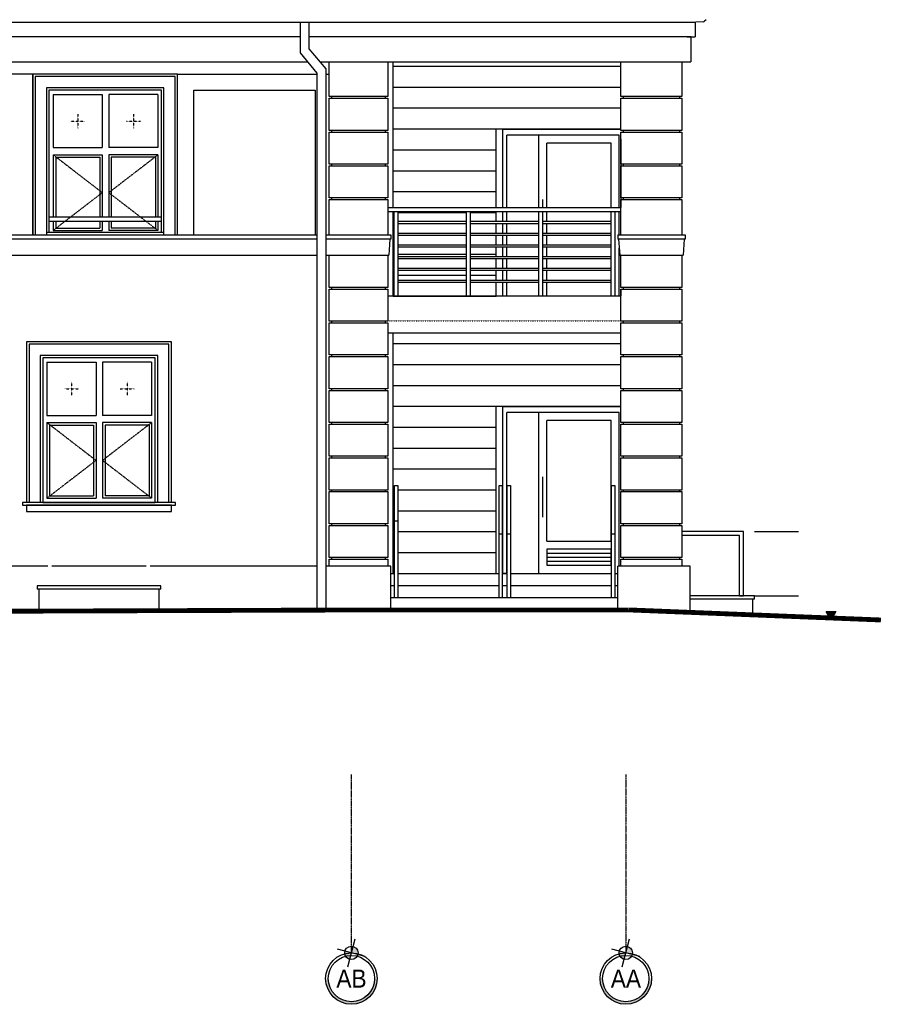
# Model space of a CAD drawing. Header units: inches. Extents: x -281236 to -70395, y 38777 to 102341.
# Tile 222 of 244: x -105271 to -104196, y 47503 to 48727. Entities that reach past the tile are written whole.
import ezdxf
from ezdxf.enums import TextEntityAlignment as Align

# ---------------------------------------------------------------- set-up
doc = ezdxf.new("R2010")
doc.units = ezdxf.units.IN
doc.header["$MEASUREMENT"] = 0
for name, pattern in [('CENTER', [2, 1.25, -0.25, 0.25, -0.25]), ('DASHED', [0.75, 0.5, -0.25]), ('DOT', [0.25, 0, -0.25])]:
    doc.linetypes.add(name, pattern=pattern)
doc.layers.get('0').update_dxf_attribs({"color": 101})
for name, color, linetype in [('Det--widok', 8, 'Continuous'), ('Fas--widok-cienka', 9, 'Continuous'), ('Fas-balustrada-widok', 64, 'Continuous'), ('Fas-kamien-hatch', 31, 'Continuous'), ('Fas-okno-hatch', 251, 'Continuous'), ('Fas-okno-widok', 8, 'Continuous'), ('Ins-kan', 54, 'Continuous'), ('opis-drogowy', 7, 'Continuous'), ('Os-osie glowne', 8, 'CENTER'), ('Os-osie-opis', 8, 'Continuous'), ('Pzt-uksztaltowanie terenu', 7, 'Continuous')]:
    doc.layers.add(name, color=color, linetype=linetype)
doc.styles.add('dwg_opis duży', font='ARIAL.TTF', dxfattribs={"width": 0.9})

# ---------------------------------------------------------------- blocks, each defined once
blk = doc.blocks.new('_opis_osi_liczbowy')
blk.add_hatch(color=256).paths.add_polyline_path([(32, 32), (32, 28.8, -1), (32, -28.8), (32, -32, 1)])
at = {"layer": 'Defpoints'}
h = blk.add_hatch(color=256, dxfattribs=at)
h.paths.add_polyline_path([(-2.2, -8, 0.414214), (8, -2.2), (0, 0)])
h.paths.add_polyline_path([(-8, 2.2), (0, 0), (2.2, 8, 0.414214)])
for radius in [32, 28.8]:
    blk.add_circle((32, 0), radius)
for p, q in [((4.6, 17.3), (-4.6, -17.3)), ((17.3, -4.6), (-17.3, 4.6))]:
    blk.add_line(p, q, dxfattribs=at)
blk.add_circle((0, 0), 8.32, dxfattribs=at)
at = {"style": 'dwg_opis duży', "width": 0.9}
blk.add_attdef('AXNAMEH', text='', height=22.4, rotation=90, dxfattribs=at).set_placement((32, 0), align=Align.MIDDLE_CENTER)

msp = doc.modelspace()

# ---------------------------------------------------------------- hatches: boundary and pattern name
at = {"layer": 'opis-drogowy'}
msp.add_hatch(color=7, dxfattribs=at).paths.add_polyline_path([(-104255.32, 47991.06), (-104261.32, 47980.66), (-104267.32, 47991.06)])

# ---------------------------------------------------------------- linework, layer by layer
at = {"layer": 'Det--widok', "ltscale": 2}
for p, q in [((-104356.79, 48090.61), (-104301.76, 48090.61)), ((-104356.79, 48010.66), (-104301.76, 48010.66))]:
    msp.add_line(p, q, dxfattribs=at)
at = {"layer": 'Fas--widok-cienka'}
for p, q in [((-104430.29, 48724.32), (-104430.29, 48706.23)), ((-104435.36, 48706.23), (-104910.74, 48706.23)), ((-104440.29, 48706.23), (-104430.29, 48706.23)), ((-104435.79, 48706.23), (-104435.79, 48675.23)), ((-104897.3, 48675.23), (-104446.79, 48675.23)), ((-104885.83, 48631.71), (-104885.83, 48675.23)), ((-104812.83, 48675.23), (-104812.83, 48631.71)), ((-104522.83, 48631.71), (-104522.83, 48675.23)), ((-104454.79, 48675.23), (-104435.79, 48675.23)), ((-104446.83, 48675.23), (-104446.83, 48631.71)), ((-105074.11, 48659.8), (-104900.93, 48659.8)), ((-105074.11, 48459.71), (-105074.11, 48659.8)), ((-104889.93, 48659.8), (-104885.83, 48659.8)), ((-105054.11, 48459.71), (-105054.11, 48639.8)), ((-105054.11, 48639.8), (-104902.96, 48639.8)), ((-104902.96, 48639.8), (-104902.96, 48459.71)), ((-104812.83, 48631.71), (-104885.83, 48631.71)), ((-104882.83, 48631.71), (-104882.83, 48629.71)), ((-104815.83, 48631.71), (-104815.83, 48629.71)), ((-104446.83, 48631.71), (-104522.83, 48631.71)), ((-104519.83, 48631.71), (-104519.83, 48629.71)), ((-104449.83, 48631.71), (-104449.83, 48629.71)), ((-104882.83, 48589.71), (-104882.83, 48587.71)), ((-104815.83, 48589.71), (-104815.83, 48587.71)), ((-104519.83, 48589.71), (-104519.83, 48587.71)), ((-104449.83, 48589.71), (-104449.83, 48587.71)), ((-104882.83, 48547.71), (-104882.83, 48545.71)), ((-104815.83, 48547.71), (-104815.83, 48545.71)), ((-104519.83, 48547.71), (-104519.83, 48545.71)), ((-104449.83, 48547.71), (-104449.83, 48545.71)), ((-104885.83, 48459.71), (-104885.83, 48503.71)), ((-104885.83, 48503.71), (-104812.83, 48503.71)), ((-104882.83, 48505.71), (-104882.83, 48503.71)), ((-104815.83, 48505.71), (-104815.83, 48503.71)), ((-104812.83, 48503.71), (-104812.83, 48459.71)), ((-104522.83, 48459.71), (-104522.83, 48503.71)), ((-104522.83, 48503.71), (-104446.83, 48503.71)), ((-104519.83, 48505.71), (-104519.83, 48503.71)), ((-104449.83, 48505.71), (-104449.83, 48503.71)), ((-104446.83, 48503.71), (-104446.83, 48459.71)), ((-104889.93, 48459.71), (-104809, 48459.71)), ((-104809, 48459.71), (-104809, 48454.36)), ((-104526.66, 48459.71), (-104443, 48459.71)), ((-104526.66, 48459.71), (-104526.66, 48454.36)), ((-104443, 48459.71), (-104443, 48454.36)), ((-104809, 48454.36), (-104889.93, 48454.36)), ((-104810, 48454.36), (-104811.5, 48434.36)), ((-104443, 48454.36), (-104526.66, 48454.36)), ((-104525.66, 48454.36), (-104524.16, 48434.36)), ((-104444, 48454.36), (-104445.5, 48434.36)), ((-106471.05, 48434.36), (-104900.93, 48434.36)), ((-104889.93, 48434.36), (-104887.16, 48434.36)), ((-104887.16, 48434.36), (-104811.5, 48434.36)), ((-104524.16, 48434.36), (-104445.5, 48434.36)), ((-104882.83, 48394.36), (-104882.83, 48392.36)), ((-104815.83, 48394.36), (-104815.83, 48392.36)), ((-104519.83, 48394.36), (-104519.83, 48392.36)), ((-104449.83, 48394.36), (-104449.83, 48392.36)), ((-104812.83, 48383.73), (-104522.83, 48383.73)), ((-104882.83, 48352.36), (-104882.83, 48350.36)), ((-104815.83, 48352.36), (-104815.83, 48350.36)), ((-104519.83, 48352.36), (-104519.83, 48350.36)), ((-104449.83, 48352.36), (-104449.83, 48350.36)), ((-104812.83, 48337.73), (-104522.83, 48337.73)), ((-104882.83, 48310.36), (-104882.83, 48308.36)), ((-104815.83, 48310.36), (-104815.83, 48308.36)), ((-104519.83, 48310.36), (-104519.83, 48308.36)), ((-104449.83, 48310.36), (-104449.83, 48308.36)), ((-104882.83, 48268.36), (-104882.83, 48266.36)), ((-104815.83, 48268.36), (-104815.83, 48266.36)), ((-104519.83, 48268.36), (-104519.83, 48266.36)), ((-104449.83, 48268.36), (-104449.83, 48266.36)), ((-104882.83, 48226.36), (-104882.83, 48224.36)), ((-104815.83, 48226.36), (-104815.83, 48224.36)), ((-104519.83, 48226.36), (-104519.83, 48224.36)), ((-104449.83, 48226.36), (-104449.83, 48224.36)), ((-104882.83, 48184.36), (-104882.83, 48182.36)), ((-104815.83, 48184.36), (-104815.83, 48182.36)), ((-104519.83, 48184.36), (-104519.83, 48182.36)), ((-104449.83, 48184.36), (-104449.83, 48182.36)), ((-104882.83, 48142.36), (-104882.83, 48140.36)), ((-104815.83, 48142.36), (-104815.83, 48140.36)), ((-104519.83, 48142.36), (-104519.83, 48140.36)), ((-104449.83, 48142.36), (-104449.83, 48140.36)), ((-104882.83, 48100.36), (-104882.83, 48098.36)), ((-104815.83, 48100.36), (-104815.83, 48098.36)), ((-104519.83, 48100.36), (-104519.83, 48098.36)), ((-104449.83, 48100.36), (-104449.83, 48098.36)), ((-104882.83, 48058.36), (-104882.83, 48056.36)), ((-104815.83, 48058.36), (-104815.83, 48056.36)), ((-104519.83, 48058.36), (-104519.83, 48056.36)), ((-104449.83, 48058.36), (-104449.83, 48056.36)), ((-104884.83, 48053.09), (-104884.83, 48053.09)), ((-104436.79, 48047.55), (-104526.79, 48047.55)), ((-104526.79, 47993.2), (-104526.79, 48047.55)), ((-104521.83, 48053.09), (-104521.83, 48053.09)), ((-104436.79, 47991.21), (-104436.79, 48047.55)), ((-104808.83, 48038.67), (-104804.29, 48038.67)), ((-104800.29, 48038.67), (-104674.29, 48038.67)), ((-104660.29, 48038.67), (-104534.29, 48038.67)), ((-104530.29, 48038.67), (-104526.79, 48038.67)), ((-105094.92, 48023.2), (-105248.92, 48023.2)), ((-105248.92, 48023.2), (-105248.92, 48019.2)), ((-105094.92, 48019.2), (-105248.92, 48019.2)), ((-105246.92, 48019.2), (-105246.92, 47991.71)), ((-105096.92, 47992.25), (-105096.92, 48019.2)), ((-105094.92, 48019.2), (-105094.92, 48023.2)), ((-104808.83, 48023.67), (-104804.29, 48023.67)), ((-104800.29, 48023.67), (-104674.29, 48023.67)), ((-104670.29, 48023.67), (-104664.29, 48023.67)), ((-104660.29, 48023.67), (-104534.29, 48023.67)), ((-104530.29, 48023.67), (-104526.79, 48023.67)), ((-104808.83, 48008.67), (-104660.29, 48008.67)), ((-104660.29, 48008.67), (-104526.79, 48008.67)), ((-104356.79, 48010.66), (-104436.79, 48010.66)), ((-104356.79, 48010.66), (-104436.79, 48010.66)), ((-104356.79, 48006.66), (-104436.79, 48006.66)), ((-104358.79, 47987.03), (-104358.79, 48006.66)), ((-104356.79, 48006.66), (-104356.79, 48010.66))]:
    msp.add_line(p, q, dxfattribs=at)
for points in [[(-104921.74, 48706.23), (-106471.05, 48706.23)], [(-106471.05, 48675.23), (-104912.65, 48675.23)], [(-105254.11, 48459.8), (-105254.11, 48659.8), (-105377.62, 48659.8), (-105377.62, 48459.71)], [(-105074.11, 48459.71), (-105074.11, 48659.8), (-105254.11, 48659.8), (-105254.11, 48459.8)], [(-105077.11, 48459.71), (-105077.11, 48656.8), (-105251.11, 48656.8), (-105251.11, 48459.71)], [(-105091.11, 48459.71), (-105091.11, 48642.8), (-105237.11, 48642.8), (-105237.11, 48459.71)], [(-106471.05, 48459.71), (-104900.93, 48459.71)], [(-104900.93, 48454.36), (-106471.05, 48454.36)], [(-105081.92, 48126.73), (-105081.92, 48326.73), (-105261.92, 48326.73), (-105261.92, 48126.73)], [(-105084.92, 48126.83), (-105084.92, 48323.73), (-105258.92, 48323.73), (-105258.92, 48126.64)], [(-105098.92, 48126.83), (-105098.92, 48309.73), (-105244.92, 48309.73), (-105244.92, 48126.73)], [(-105266.92, 48126.64), (-105266.92, 48126.64), (-105266.92, 48123.64), (-105081.92, 48123.64), (-105076.92, 48123.64), (-105076.92, 48126.64), (-105266.92, 48126.64)], [(-104885.83, 48047.55), (-104885.83, 48056.36), (-104812.83, 48056.36), (-104812.83, 48047.55)], [(-104522.83, 48047.55), (-104522.83, 48056.36), (-104446.83, 48056.36), (-104446.83, 48047.55)], [(-105235.42, 48047.61), (-105412.87, 48047.61)], [(-105113.42, 48047.61), (-105230.42, 48047.61)], [(-105113.42, 48047.61), (-105230.42, 48047.61)], [(-104900.93, 48047.61), (-105108.42, 48047.61)], [(-104808.83, 47993.2), (-104808.83, 48047.55), (-104889.93, 48047.55)]]:
    msp.add_lwpolyline(points, dxfattribs=at)
for points in [[(-104885.83, 48589.71), (-104885.83, 48629.71), (-104812.83, 48629.71), (-104812.83, 48589.71)], [(-104522.83, 48589.71), (-104522.83, 48629.71), (-104446.83, 48629.71), (-104446.83, 48589.71)], [(-104885.83, 48547.71), (-104885.83, 48587.71), (-104812.83, 48587.71), (-104812.83, 48547.71)], [(-104522.83, 48547.71), (-104522.83, 48587.71), (-104446.83, 48587.71), (-104446.83, 48547.71)], [(-104885.83, 48505.71), (-104885.83, 48545.71), (-104812.83, 48545.71), (-104812.83, 48505.71)], [(-104522.83, 48505.71), (-104522.83, 48545.71), (-104446.83, 48545.71), (-104446.83, 48505.71)], [(-104885.83, 48394.36), (-104885.83, 48434.36), (-104812.83, 48434.36), (-104812.83, 48394.36)], [(-104522.83, 48394.36), (-104522.83, 48434.36), (-104446.83, 48434.36), (-104446.83, 48394.36)], [(-104885.83, 48352.36), (-104885.83, 48392.36), (-104812.83, 48392.36), (-104812.83, 48352.36)], [(-104522.83, 48352.36), (-104522.83, 48392.36), (-104446.83, 48392.36), (-104446.83, 48352.36)], [(-104885.83, 48310.36), (-104885.83, 48350.36), (-104812.83, 48350.36), (-104812.83, 48310.36)], [(-104522.83, 48310.36), (-104522.83, 48350.36), (-104446.83, 48350.36), (-104446.83, 48310.36)], [(-104885.83, 48268.36), (-104885.83, 48308.36), (-104812.83, 48308.36), (-104812.83, 48268.36)], [(-104522.83, 48268.36), (-104522.83, 48308.36), (-104446.83, 48308.36), (-104446.83, 48268.36)], [(-104885.83, 48226.36), (-104885.83, 48266.36), (-104812.83, 48266.36), (-104812.83, 48226.36)], [(-104522.83, 48226.36), (-104522.83, 48266.36), (-104446.83, 48266.36), (-104446.83, 48226.36)], [(-104885.83, 48184.36), (-104885.83, 48224.36), (-104812.83, 48224.36), (-104812.83, 48184.36)], [(-104522.83, 48184.36), (-104522.83, 48224.36), (-104446.83, 48224.36), (-104446.83, 48184.36)], [(-104885.83, 48142.36), (-104885.83, 48182.36), (-104812.83, 48182.36), (-104812.83, 48142.36)], [(-104522.83, 48142.36), (-104522.83, 48182.36), (-104446.83, 48182.36), (-104446.83, 48142.36)], [(-104885.83, 48100.36), (-104885.83, 48140.36), (-104812.83, 48140.36), (-104812.83, 48100.36)], [(-104522.83, 48100.36), (-104522.83, 48140.36), (-104446.83, 48140.36), (-104446.83, 48100.36)], [(-105261.92, 48115.64), (-105081.92, 48115.64), (-105081.92, 48123.64), (-105261.92, 48123.64)], [(-104885.83, 48058.36), (-104885.83, 48098.36), (-104812.83, 48098.36), (-104812.83, 48058.36)], [(-104522.83, 48058.36), (-104522.83, 48098.36), (-104446.83, 48098.36), (-104446.83, 48058.36)]]:
    msp.add_lwpolyline(points, close=True, dxfattribs=at)
at = {"layer": 'Fas--widok-cienka', "linetype": 'DOT'}
msp.add_lwpolyline([(-104816.79, 48352.73), (-104521.79, 48352.73)], dxfattribs=at)
at = {"layer": 'Fas-balustrada-widok'}
for p, q in [((-104812.83, 48493.73), (-104522.83, 48493.73)), ((-104812.83, 48488.73), (-104522.83, 48488.73)), ((-104805.33, 48488.73), (-104805.33, 48383.73)), ((-104800.33, 48488.73), (-104800.33, 48383.73)), ((-104715.33, 48488.73), (-104715.33, 48383.73)), ((-104710.33, 48488.73), (-104710.33, 48383.73)), ((-104625.33, 48488.73), (-104625.33, 48383.73)), ((-104620.33, 48488.73), (-104620.33, 48383.73)), ((-104535.33, 48488.73), (-104535.33, 48383.73)), ((-104530.33, 48488.73), (-104530.33, 48383.73)), ((-104800.33, 48476.62), (-104715.33, 48476.62)), ((-104800.33, 48474.12), (-104715.33, 48474.12)), ((-104710.33, 48476.62), (-104625.33, 48476.62)), ((-104710.33, 48474.12), (-104625.33, 48474.12)), ((-104620.33, 48476.62), (-104535.33, 48476.62)), ((-104620.33, 48474.12), (-104535.33, 48474.12)), ((-104800.33, 48462.01), (-104715.33, 48462.01)), ((-104800.33, 48459.51), (-104715.33, 48459.51)), ((-104710.33, 48462.01), (-104625.33, 48462.01)), ((-104710.33, 48459.51), (-104625.33, 48459.51)), ((-104620.33, 48462.01), (-104535.33, 48462.01)), ((-104620.33, 48459.51), (-104535.33, 48459.51)), ((-104800.33, 48447.39), (-104715.33, 48447.39)), ((-104710.33, 48447.39), (-104625.33, 48447.39)), ((-104620.33, 48447.39), (-104535.33, 48447.39)), ((-104800.33, 48444.89), (-104715.33, 48444.89)), ((-104710.33, 48444.89), (-104625.33, 48444.89)), ((-104620.33, 48444.89), (-104535.33, 48444.89)), ((-104800.33, 48432.78), (-104715.33, 48432.78)), ((-104800.33, 48430.28), (-104715.33, 48430.28)), ((-104710.33, 48432.78), (-104625.33, 48432.78)), ((-104710.33, 48430.28), (-104625.33, 48430.28)), ((-104620.33, 48432.78), (-104535.33, 48432.78)), ((-104620.33, 48430.28), (-104535.33, 48430.28)), ((-104800.33, 48418.17), (-104715.33, 48418.17)), ((-104800.33, 48415.67), (-104715.33, 48415.67)), ((-104710.33, 48418.17), (-104625.33, 48418.17)), ((-104710.33, 48415.67), (-104625.33, 48415.67)), ((-104620.33, 48418.17), (-104535.33, 48418.17)), ((-104620.33, 48415.67), (-104535.33, 48415.67)), ((-104800.33, 48403.55), (-104715.33, 48403.55)), ((-104800.33, 48401.05), (-104715.33, 48401.05)), ((-104710.33, 48403.55), (-104625.33, 48403.55)), ((-104710.33, 48401.05), (-104625.33, 48401.05)), ((-104620.33, 48403.55), (-104535.33, 48403.55)), ((-104620.33, 48401.05), (-104535.33, 48401.05)), ((-104804.29, 48008.67), (-104804.29, 48148.03)), ((-104804.29, 48148.03), (-104800.29, 48148.03)), ((-104800.29, 48148.03), (-104800.29, 48008.67)), ((-104674.29, 48008.67), (-104674.29, 48148.03)), ((-104674.29, 48148.03), (-104670.29, 48148.03)), ((-104670.29, 48148.03), (-104670.29, 48008.67)), ((-104664.29, 48008.67), (-104664.29, 48148.03)), ((-104664.29, 48148.03), (-104660.29, 48148.03)), ((-104660.29, 48148.03), (-104660.29, 48008.67)), ((-104534.29, 48008.67), (-104534.29, 48148.03)), ((-104534.29, 48148.03), (-104530.29, 48148.03)), ((-104530.29, 48148.03), (-104530.29, 48008.67)), ((-104804.29, 48103.9), (-104800.29, 48103.9)), ((-104370.29, 48090.61), (-104446.83, 48090.61)), ((-104370.29, 48010.66), (-104370.29, 48090.61)), ((-104674.29, 48088.03), (-104670.29, 48088.03)), ((-104664.29, 48088.03), (-104660.29, 48088.03)), ((-104534.29, 48088.03), (-104530.29, 48088.03)), ((-104375.29, 48085.61), (-104446.83, 48085.61)), ((-104375.29, 48010.66), (-104375.29, 48085.61)), ((-104375.29, 48010.66), (-104370.29, 48010.66))]:
    msp.add_line(p, q, dxfattribs=at)
msp.add_lwpolyline([(-105234.11, 48476.71), (-105094.11, 48476.71), (-105094.11, 48481.71), (-105234.11, 48481.71)], close=True, dxfattribs=at)
at = {"layer": 'Fas-kamien-hatch'}
msp.add_lwpolyline([(-105237.11, 48459.71), (-105091.11, 48459.71), (-105091.11, 48462.71), (-105237.11, 48462.71)], close=True, dxfattribs=at)
at = {"layer": 'Fas-okno-hatch', "linetype": 'DASHED', "ltscale": 0.2}
for p, q in [((-105198.25, 48609.94), (-105198.25, 48592.66)), ((-105129.11, 48609.94), (-105129.11, 48592.66)), ((-105206.89, 48601.3), (-105189.61, 48601.3)), ((-105137.75, 48601.3), (-105120.47, 48601.3)), ((-105228.75, 48559.3), (-105167.75, 48512.3)), ((-105098.61, 48559.3), (-105159.61, 48512.3)), ((-105167.75, 48512.3), (-105228.75, 48465.3)), ((-105159.61, 48512.3), (-105098.61, 48465.3)), ((-105206.06, 48276.87), (-105206.06, 48259.59)), ((-105136.92, 48276.87), (-105136.92, 48259.59)), ((-105214.7, 48268.23), (-105197.42, 48268.23)), ((-105145.56, 48268.23), (-105128.28, 48268.23)), ((-105236.56, 48226.23), (-105175.56, 48179.23)), ((-105106.42, 48226.23), (-105167.42, 48179.23)), ((-105175.56, 48179.23), (-105236.56, 48132.23)), ((-105167.42, 48179.23), (-105106.42, 48132.23))]:
    msp.add_line(p, q, dxfattribs=at)
at = {"layer": 'Fas-okno-widok'}
for p, q in [((-104805.83, 48493.73), (-104805.83, 48675.23)), ((-104805.83, 48669.61), (-104522.83, 48669.61)), ((-104805.83, 48643.61), (-104522.83, 48643.61)), ((-104805.83, 48617.61), (-104522.83, 48617.61)), ((-104805.83, 48591.61), (-104522.83, 48591.61)), ((-104677.83, 48493.73), (-104677.83, 48591.61)), ((-104522.83, 48590.73), (-104669.83, 48590.73)), ((-104669.83, 48493.73), (-104669.83, 48590.73)), ((-104524.83, 48583.73), (-104664.83, 48583.73)), ((-104664.83, 48493.73), (-104664.83, 48583.73)), ((-104624.83, 48493.73), (-104624.83, 48583.73)), ((-104524.83, 48493.73), (-104524.83, 48583.73)), ((-105228.75, 48568.3), (-105167.75, 48568.3)), ((-105098.61, 48568.3), (-105159.61, 48568.3)), ((-104534.83, 48573.73), (-104614.83, 48573.73)), ((-104614.83, 48493.73), (-104614.83, 48573.73)), ((-104534.83, 48493.73), (-104534.83, 48573.73)), ((-104522.83, 48578.73), (-104522.83, 48493.73)), ((-105228.75, 48559.3), (-105167.75, 48559.3)), ((-105225.75, 48556.3), (-105170.75, 48556.3)), ((-105098.61, 48559.3), (-105159.61, 48559.3)), ((-105101.61, 48556.3), (-105156.61, 48556.3)), ((-104805.83, 48565.61), (-104677.83, 48565.61)), ((-104805.83, 48539.61), (-104677.83, 48539.61)), ((-104805.83, 48513.61), (-104677.83, 48513.61)), ((-104619.83, 48493.73), (-104619.83, 48503.73)), ((-104805.83, 48383.73), (-104805.83, 48488.73)), ((-104805.83, 48487.61), (-104805.33, 48487.61)), ((-104800.33, 48487.61), (-104715.33, 48487.61)), ((-104710.33, 48487.61), (-104677.83, 48487.61)), ((-104677.83, 48476.62), (-104677.83, 48488.73)), ((-104669.83, 48476.62), (-104669.83, 48488.73)), ((-104664.83, 48476.62), (-104664.83, 48488.73)), ((-104619.83, 48481.66), (-104619.83, 48488.73)), ((-104614.83, 48476.62), (-104614.83, 48488.73)), ((-104524.83, 48459.71), (-104524.83, 48488.73)), ((-104677.83, 48462.01), (-104677.83, 48474.12)), ((-104669.83, 48462.01), (-104669.83, 48474.12)), ((-104664.83, 48462.01), (-104664.83, 48474.12)), ((-104614.83, 48462.01), (-104614.83, 48474.12)), ((-104677.83, 48447.39), (-104677.83, 48459.51)), ((-104669.83, 48447.39), (-104669.83, 48459.51)), ((-104664.83, 48447.39), (-104664.83, 48459.51)), ((-104614.83, 48447.39), (-104614.83, 48459.51)), ((-104805.83, 48435.61), (-104805.33, 48435.61)), ((-104800.33, 48435.61), (-104715.33, 48435.61)), ((-104710.33, 48435.61), (-104677.83, 48435.61)), ((-104677.83, 48432.78), (-104677.83, 48444.89)), ((-104669.83, 48432.78), (-104669.83, 48444.89)), ((-104664.83, 48432.78), (-104664.83, 48444.89)), ((-104614.83, 48432.78), (-104614.83, 48444.89)), ((-104524.83, 48383.73), (-104524.83, 48443.31)), ((-104677.83, 48418.17), (-104677.83, 48430.28)), ((-104669.83, 48418.17), (-104669.83, 48430.28)), ((-104664.83, 48418.17), (-104664.83, 48430.28)), ((-104614.83, 48418.17), (-104614.83, 48430.28)), ((-104805.83, 48409.61), (-104805.33, 48409.61)), ((-104800.33, 48409.61), (-104715.33, 48409.61)), ((-104710.33, 48409.61), (-104677.83, 48409.61)), ((-104677.83, 48403.55), (-104677.83, 48415.67)), ((-104669.83, 48403.55), (-104669.83, 48415.67)), ((-104664.83, 48403.55), (-104664.83, 48415.67)), ((-104614.83, 48403.55), (-104614.83, 48415.67)), ((-104677.83, 48383.73), (-104677.83, 48401.05)), ((-104669.83, 48383.73), (-104669.83, 48401.05)), ((-104664.83, 48383.73), (-104664.83, 48401.05)), ((-104614.83, 48383.73), (-104614.83, 48401.05)), ((-104522.83, 48391.66), (-104522.83, 48383.73)), ((-104805.83, 48383.61), (-104677.83, 48383.61)), ((-104805.83, 48038.67), (-104805.83, 48337.73)), ((-104805.83, 48324.55), (-104522.83, 48324.55)), ((-104805.83, 48298.55), (-104522.83, 48298.55)), ((-104805.83, 48272.55), (-104522.83, 48272.55)), ((-104805.83, 48246.55), (-104522.83, 48246.55)), ((-104677.83, 48038.67), (-104677.83, 48246.55)), ((-104522.83, 48245.67), (-104669.83, 48245.67)), ((-104669.83, 48038.67), (-104669.83, 48245.67)), ((-104669.83, 48038.67), (-104669.83, 48243.65)), ((-104524.83, 48238.67), (-104664.83, 48238.67)), ((-104664.83, 48038.67), (-104664.83, 48238.67)), ((-104624.83, 48038.67), (-104624.83, 48238.67)), ((-104524.83, 48047.55), (-104524.83, 48238.67)), ((-105236.56, 48235.23), (-105175.56, 48235.23)), ((-105236.56, 48226.23), (-105175.56, 48226.23)), ((-105106.42, 48235.23), (-105167.42, 48235.23)), ((-105106.42, 48226.23), (-105167.42, 48226.23)), ((-104534.83, 48228.67), (-104614.83, 48228.67)), ((-104614.83, 48078.67), (-104614.83, 48228.67)), ((-104534.83, 48078.67), (-104534.83, 48228.67)), ((-105233.56, 48223.23), (-105178.56, 48223.23)), ((-105109.42, 48223.23), (-105164.42, 48223.23)), ((-104805.83, 48220.55), (-104677.83, 48220.55)), ((-104805.83, 48194.55), (-104677.83, 48194.55)), ((-104805.83, 48168.55), (-104677.83, 48168.55)), ((-104619.83, 48108.67), (-104619.83, 48158.67)), ((-104805.83, 48142.55), (-104804.29, 48142.55)), ((-104800.29, 48142.55), (-104677.83, 48142.55)), ((-104805.83, 48116.55), (-104804.29, 48116.55)), ((-104800.29, 48116.55), (-104677.83, 48116.55)), ((-104805.83, 48090.55), (-104804.29, 48090.55)), ((-104800.29, 48090.55), (-104677.83, 48090.55)), ((-104614.83, 48078.67), (-104534.83, 48078.67)), ((-104805.83, 48064.55), (-104804.29, 48064.55)), ((-104800.29, 48064.55), (-104677.83, 48064.55)), ((-104614.83, 48063.67), (-104534.83, 48063.67)), ((-104614.83, 48058.67), (-104534.83, 48058.67)), ((-104614.83, 48053.67), (-104534.83, 48053.67)), ((-104669.83, 48038.67), (-104664.29, 48038.67)), ((-104530.29, 48038.67), (-104526.79, 48038.67))]:
    msp.add_line(p, q, dxfattribs=at)
for points in [[(-105094.11, 48493.71), (-105094.11, 48639.8), (-105234.11, 48639.8), (-105234.11, 48493.71)], [(-105228.75, 48634.3), (-105167.75, 48634.3)], [(-105228.75, 48634.3), (-105228.75, 48568.3)], [(-105167.75, 48634.3), (-105167.75, 48568.3)], [(-105159.61, 48634.3), (-105159.61, 48568.3)], [(-105098.61, 48634.3), (-105159.61, 48634.3)], [(-105098.61, 48634.3), (-105098.61, 48568.3)], [(-105228.75, 48559.3), (-105228.75, 48481.71)], [(-105225.75, 48556.3), (-105225.75, 48481.71)], [(-105170.75, 48556.3), (-105170.75, 48481.71)], [(-105167.75, 48559.3), (-105167.75, 48481.71)], [(-105159.61, 48559.3), (-105159.61, 48481.71)], [(-105156.61, 48556.3), (-105156.61, 48481.71)], [(-105101.61, 48556.3), (-105101.61, 48481.71)], [(-105098.61, 48559.3), (-105098.61, 48481.71)], [(-105234.11, 48493.73), (-105234.11, 48462.71)], [(-105094.11, 48462.71), (-105094.11, 48493.73)], [(-105228.75, 48476.71), (-105228.75, 48465.3)], [(-105225.75, 48476.71), (-105225.75, 48468.3)], [(-105170.75, 48476.71), (-105170.75, 48468.3)], [(-105167.75, 48476.71), (-105167.75, 48465.3)], [(-105159.61, 48476.71), (-105159.61, 48465.3)], [(-105156.61, 48476.71), (-105156.61, 48468.3)], [(-105101.61, 48476.71), (-105101.61, 48468.3)], [(-105098.61, 48476.71), (-105098.61, 48465.3)], [(-105234.11, 48459.71), (-105094.11, 48459.71)], [(-105228.75, 48465.3), (-105167.75, 48465.3)], [(-105225.75, 48468.3), (-105170.75, 48468.3)], [(-105098.61, 48465.3), (-105159.61, 48465.3)], [(-105101.61, 48468.3), (-105156.61, 48468.3)], [(-105241.92, 48126.64), (-105101.92, 48126.64), (-105101.92, 48306.73), (-105241.92, 48306.73), (-105241.92, 48126.64)], [(-105236.56, 48301.23), (-105175.56, 48301.23)], [(-105236.56, 48301.23), (-105236.56, 48235.23)], [(-105175.56, 48301.23), (-105175.56, 48235.23)], [(-105167.42, 48301.23), (-105167.42, 48235.23)], [(-105106.42, 48301.23), (-105167.42, 48301.23)], [(-105106.42, 48301.23), (-105106.42, 48235.23)], [(-105236.56, 48226.23), (-105236.56, 48132.23)], [(-105175.56, 48226.23), (-105175.56, 48132.23)], [(-105167.42, 48226.23), (-105167.42, 48132.23)], [(-105106.42, 48226.23), (-105106.42, 48132.23)], [(-105233.56, 48223.23), (-105233.56, 48135.23)], [(-105178.56, 48223.23), (-105178.56, 48135.23)], [(-105164.42, 48223.23), (-105164.42, 48135.23)], [(-105109.42, 48223.23), (-105109.42, 48135.23)], [(-105236.56, 48132.23), (-105175.56, 48132.23)], [(-105233.56, 48135.23), (-105178.56, 48135.23)], [(-105106.42, 48132.23), (-105167.42, 48132.23)], [(-105109.42, 48135.23), (-105164.42, 48135.23)], [(-104664.29, 48038.69), (-104670.29, 48038.69)]]:
    msp.add_lwpolyline(points, dxfattribs=at)
msp.add_lwpolyline([(-104614.83, 48048.67), (-104534.83, 48048.67), (-104534.83, 48068.67), (-104614.83, 48068.67)], close=True, dxfattribs=at)
at = {"layer": 'Ins-kan'}
for p, q in [((-104416.82, 48727.47), (-104418.83, 48725.48)), ((-106765.59, 48724.32), (-104429.48, 48724.32)), ((-104921.74, 48724.32), (-104921.74, 48686.18)), ((-104910.74, 48724.32), (-104910.74, 48691.41)), ((-104420.11, 48724.9), (-104429.48, 48724.32)), ((-104910.74, 48691.41), (-104889.93, 48666.36)), ((-104921.74, 48686.18), (-104900.93, 48661.12)), ((-104889.93, 48666.36), (-104889.93, 47992.98)), ((-104900.93, 48661.12), (-104900.93, 47992.94))]:
    msp.add_line(p, q, dxfattribs=at)
msp.add_arc((-104420.24, 48726.9), 2, 273.56526, 314.75573, dxfattribs=at)
at = {"layer": 'opis-drogowy', "color": 7}
msp.add_lwpolyline([(-104255.32, 47991.06), (-104261.32, 47980.66), (-104267.32, 47991.06), (-104255.32, 47991.06)], dxfattribs=at)
at = {"layer": 'Os-osie glowne'}
msp.add_line((-104516.46, 47788.28), (-104516.7, 47566.55), dxfattribs=at)
msp.add_lwpolyline([(-104858, 47566.55), (-104858, 47788.28)], dxfattribs=at)
at = {"layer": 'Pzt-uksztaltowanie terenu', "const_width": 6}
for points in [[(-106868.17, 47993.2), (-106312.87, 47993.2), (-105955.2, 47989.2), (-104828.74, 47993.2)], [(-104513.34, 47993.2), (-104828.74, 47993.2)], [(-104513.34, 47993.2), (-104199.43, 47980.66)]]:
    msp.add_lwpolyline(points, dxfattribs=at)

# ---------------------------------------------------------------- block references
at = {"layer": 'Os-osie-opis'}
ref = msp.add_blockref('_opis_osi_liczbowy', (-104858, 47566.55), dxfattribs=dict(at, rotation=270))
ref.add_attrib('AXNAMEH', 'AB', dxfattribs={"layer": '0', "height": 22.4, "style": 'dwg_opis duży', "width": 0.9}).set_placement((-104857.85, 47534.56), align=Align.MIDDLE_CENTER)
ref = msp.add_blockref('_opis_osi_liczbowy', (-104516.7, 47566.55), dxfattribs=dict(at, rotation=270))
ref.add_attrib('AXNAMEH', 'AA', dxfattribs={"layer": '0', "height": 22.4, "style": 'dwg_opis duży', "width": 0.9}).set_placement((-104516.54, 47534.56), align=Align.MIDDLE_CENTER)

doc.saveas('drawing.dxf')
